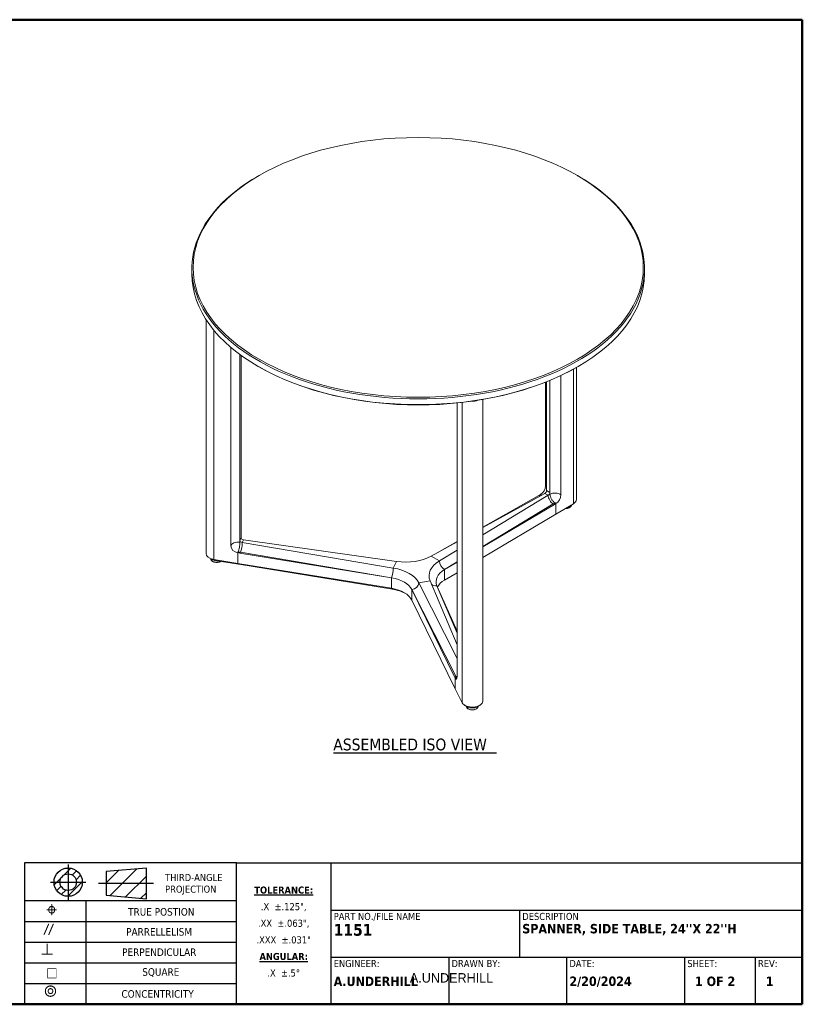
# Model space of a CAD drawing. Header units: inches. Extents: x 1 to 118, y 2 to 76.
# Tile 3 of 3: x 59 to 118, y 2 to 76. Entities that reach past the tile are written whole.
import ezdxf
from ezdxf.enums import TextEntityAlignment as Align

# ---------------------------------------------------------------- set-up
doc = ezdxf.new("R2018")
doc.units = ezdxf.units.IN
doc.header["$LTSCALE"] = 7
doc.header["$MEASUREMENT"] = 0
doc.linetypes.add('DASHED', pattern=[0.2067, 0.1654, -0.0413])
for name, color, linetype, lineweight in [('Border (ANSI)', 7, 'Continuous', 50), ('Hatch (ANSI)', 7, 'Continuous', 13), ('Symbol (ANSI)', 7, 'Continuous', 13), ('Title (ANSI)', 7, 'Continuous', 25), ('Visible (ANSI)', 7, 'Continuous', 13), ('Visible Narrow (ANSI)', 7, 'Continuous', 13)]:
    doc.layers.add(name, color=color, linetype=linetype, lineweight=lineweight)
doc.styles.add('Label Text (ANSI)', font='tahoma.ttf')
doc.styles.add('Note Text (ANSI)', font='tahoma.ttf')
doc.styles.add('Text Style53', font='tahomabd.ttf')
doc.styles.add('Text Style70', font='tahoma.ttf')

# ---------------------------------------------------------------- blocks, each defined once
blk = doc.blocks.new('Borders GILMORE BOARDER')
at = {"layer": 'Border (ANSI)'}
for p, q in [((0.2, 10.8), (16.8, 10.8)), ((0.2, 0.35), (0.2, 10.8)), ((16.8, 10.8), (16.8, 0.35)), ((16.8, 0.35), (0.2, 0.35))]:
    blk.add_line(p, q, dxfattribs=at)
blk = doc.blocks.new('Title Blocks 2020 CUMBERLAND VENDOR TITLE BLOCK')
at = {"layer": 'Hatch (ANSI)'}
h = blk.add_hatch(dxfattribs=at)
h.set_pattern_fill('ANSI31', color=256, scale=0.5, style=0)
edge = h.paths.add_edge_path(flags=0)
edge.add_arc((8.714, 1.757), 0.0875, 0, 360)
edge = h.paths.add_edge_path()
edge.add_arc((8.714, 1.757), 0.15, 0, 360)
h = blk.add_hatch(dxfattribs=at)
h.set_pattern_fill('ANSI31', color=256, style=0)
h.paths.add_polyline_path([(9.543, 1.581), (9.543, 1.906), (9.118, 1.869), (9.118, 1.619)])
at = {"layer": 'Title (ANSI)'}
for p, q in [((10.5, 1.961), (8.25, 1.961)), ((8.25, 1.961), (8.25, 0.461)), ((8.714, 1.944), (8.714, 1.569)), ((9.543, 1.906), (9.118, 1.869)), ((9.543, 1.581), (9.543, 1.906)), ((10.5, 1.961), (16.5, 1.961)), ((10.5, 0.461), (10.5, 1.961)), ((11.5, 1.961), (11.5, 0.461)), ((11.5, 1.961), (11.5, 0.461)), ((16.5, 0.461), (16.5, 1.961)), ((9.118, 1.869), (9.118, 1.619)), ((8.527, 1.757), (8.902, 1.757)), ((9.118, 1.619), (9.543, 1.581)), ((8.25, 1.561), (10.5, 1.561)), ((8.9, 1.561), (8.9, 0.461)), ((11.5, 1.461), (16.5, 1.461)), ((13.5, 1.461), (13.5, 0.961)), ((8.25, 1.341), (10.5, 1.341)), ((8.25, 1.121), (10.5, 1.121)), ((11.5, 0.961), (16.5, 0.961)), ((12.75, 0.961), (12.75, 0.461)), ((14, 0.961), (14, 0.461)), ((15.25, 0.961), (15.25, 0.461)), ((16, 0.961), (16, 0.461)), ((8.25, 0.901), (10.5, 0.901)), ((8.25, 0.681), (10.5, 0.681)), ((8.25, 0.461), (10.5, 0.461)), ((11.5, 0.461), (10.5, 0.461)), ((11.5, 0.461), (16.5, 0.461))]:
    blk.add_line(p, q, dxfattribs=at)
at = {"layer": 'Title (ANSI)', "linetype": 'DASHED', "ltscale": 0.935724}
blk.add_line((9.618, 1.744), (9.037, 1.744), dxfattribs=at)
at = {"layer": 'Title (ANSI)'}
for radius in [0.15, 0.0875]:
    blk.add_circle((8.714, 1.757), radius, dxfattribs=at)
for s, insert, char_height, attachment_point, line_spacing_factor, style in [('\\fTahoma|b0|i0;{\\H0.0750;THIRD-ANGLE\\P}\\fTahoma|b0|i0;{\\H0.0750;PROJECTION}', (9.742, 1.844), 0.075, 1, 0.987884, 'Note Text (ANSI)'), ('\\pxsm1.41;\\fTahoma|b1|i0;{\\H0.0750;\\LTOLERANCE:\\P}\\l\\fTahoma|b0|i0;{\\H0.0750;.X  ±.125",\\P}\\fTahoma|b0|i0;{\\H0.0750;.XX  ±.063",\\P}\\fTahoma|b0|i0;{\\H0.0750;.XXX  ±.031"\\P}\\fTahoma|b1|i0;{\\H0.0747;\\LANGULAR:\\P}\\l\\fTahoma|b0|i0;{\\H0.0747;.X  ±.5°}', (11, 1.711), 0.12, 2, 1.21801, 'Note Text (ANSI)'), ('\\pxsm1.41;\\fTahoma|b0|i0;{\\H0.0750;ENGINEER:\\P}\\fTahoma|b1|i0;{\\H0.1000;A.UNDERHILL}', (11.53, 0.931), 0.12, 1, 1.166952, 'Note Text (ANSI)'), ('\\pxsm1.41;\\fTahoma|b0|i0;{\\H0.0747;DATE:}\\fTahoma|b1|i0;{\\H0.0747;\\P}\\fTahoma|b1|i0;{\\H0.1000;2/20/2024}\\fTahoma|b1|i0;{\\H0.0747;\\P}\\fTahoma|b1|i0;{\\H0.0747;   \\P}\\fTahoma|b1|i0;{\\H0.0747;   \\P}', (14.03, 0.931), 0.12, 1, 1.091679, 'Note Text (ANSI)'), ('\\pxsm1.41;\\fTahoma|b0|i0;{\\H0.0750;SHEET:\\P}\\fTahoma|b1|i0;{\\H0.1000;  1 OF 2}', (15.28, 0.931), 0.18, 1, 1.046233, 'Label Text (ANSI)'), ('\\pxsm1.41;\\fTahoma|b0|i0;{\\H0.0750;REV:\\P}\\fTahoma|b1|i0;{\\H0.1000;  1}', (16.03, 0.931), 0.12, 1, 1.166952, 'Note Text (ANSI)')]:
    blk.add_mtext(s, dxfattribs=dict(at, insert=insert, char_height=char_height, attachment_point=attachment_point, line_spacing_factor=line_spacing_factor, style=style))
at = {"layer": 'Title (ANSI)', "insert": (8.477, 1.532), "char_height": 0.12, "width": 0.59545, "attachment_point": 1, "style": 'Note Text (ANSI)'}
blk.add_mtext('\\fAIGDT|b0|i0;{\\H0.1200;j}', dxfattribs=at)
at = {"layer": 'Title (ANSI)', "attachment_point": 1, "style": 'Note Text (ANSI)'}
for s, insert, char_height in [('\\fTahoma|b0|i0;{\\H0.0800;TRUE POSTION}', (9.35, 1.482), 0.08), ('\\fAIGDT|b0|i0;{\\H0.1200;f}', (8.446, 1.323), 0.12), ('\\fTahoma|b0|i0;{\\H0.0800;PARRELLELISM}', (9.329, 1.27), 0.08), ('\\fAIGDT|b0|i0;{\\H0.1200;b}', (8.426, 1.107), 0.12), ('\\fTahoma|b0|i0;{\\H0.0800;PERPENDICULAR }', (9.286, 1.054), 0.08), ('\\fTahoma|b0|i0;{\\H0.0800;SQUARE}', (9.5, 0.844), 0.08), ('\\fTahoma|b0|i0;{\\H0.0750;DRAWN BY:}', (12.78, 0.931), 0.075), ('\\fAIGDT|b0|i0;{\\H0.1200;o}', (8.493, 0.857), 0.12), ('\\fAIGDT|b0|i0;{\\H0.1200;r}', (8.459, 0.667), 0.12), ('\\fTahoma|b0|i0;{\\H0.0800;CONCENTRICITY}', (9.279, 0.611), 0.08)]:
    blk.add_mtext(s, dxfattribs=dict(at, insert=insert, char_height=char_height))
at = {"layer": 'Title (ANSI)', "color": 1, "true_color": 0xff0000, "insert": (0.5, 1.437), "char_height": 0.08, "attachment_point": 1, "line_spacing_factor": 0.987884, "style": 'Note Text (ANSI)'}
blk.add_mtext("\\fTahoma|b0|i0;{\\H0.0800;THIS DRAWING IS THE CONFIDENTIAL AND PRORIETARY INFORMATION OF CUMBERLAND CORPORATION, AND OR IT'S OPERATING COMPANIES.\\P}\\fTahoma|b0|i0;{\\H0.0800;IT IS SUBMITTED TO RETURN UPON REQUEST AND UPON THE ESPRESSED CONDITION THAT THE INFORMATION CONTAINED HEREIN\\P}\\fTahoma|b0|i0;{\\H0.0800;WILL BE HELD IN CONFIDENCE AND WILL BE USED SOLEY FOR THE BENEFIT OF THE OWNERS. CUSTOMERS RESPONSIBLE FOR VERIFYING\\P}\\fTahoma|b0|i0;{\\H0.0800;ALL ENTERWAYS, STAIRWELLS, ELEVATOR SHAFTS, ETC. FOR CLEARANCE, DELIVERY AND ISTALLATION. LEAD TIME BEGINS WHEN ORIGINATOR\\P}\\fTahoma|b0|i0;{\\H0.0800;RECEIVES FINAL PRINT APPROVAL DRAWING; CHANGES MADE POST APPROVEL AFFECT LEAD TIME START DATE}", dxfattribs=at)
at = {"layer": 'Title (ANSI)', "char_height": 0.18, "attachment_point": 1, "style": 'Label Text (ANSI)'}
for s, insert, width, line_spacing_factor in [('\\pxsm0.94;\\fTahoma|b0|i0;{\\H0.0750;PART NO./FILE NAME\\P}\\fTahoma|b1|i0;{\\H0.1250;1151}\\fTahoma|b0|i0;{\\H0.0750;\\P}\\fTahoma|b0|i0;{\\H0.0750;    \\P}', (11.53, 1.431), 1.95799, 0.726385), ("\\pxsm0.94;\\fTahoma|b0|i0;{\\H0.0750;DESCRIPTION\\P}\\fTahoma|b1|i0;{\\H0.1000;SPANNER, SIDE TABLE, 24''X 22''H}\\fTahoma|b1|i0;{\\H0.0747;\\P}\\fTahoma|b0|i0;{\\H0.0750;\\P}", (13.53, 1.431), 2.94996, 0.745171)]:
    blk.add_mtext(s, dxfattribs=dict(at, insert=insert, width=width, line_spacing_factor=line_spacing_factor))
at = {"layer": 'Title (ANSI)', "style": 'Text Style53'}
blk.add_attdef('<DRAWN_BY:>', text='', height=0.1, dxfattribs=at).set_placement((12.78, 0.741), align=Align.MIDDLE_CENTER)

msp = doc.modelspace()

# ---------------------------------------------------------------- linework, layer by layer
at = {"layer": 'Symbol (ANSI)', "lineweight": 30}
msp.add_line((82.7872, 21.1215), (94.8997, 21.1215), dxfattribs=at)
at = {"layer": 'Visible (ANSI)'}
for p, q in [((77.2673, 64.0217), (77.2054, 63.986)), ((100.9023, 64.0217), (100.9642, 63.986)), ((72.2848, 56.6988), (72.2848, 57.1274)), ((105.8848, 56.6988), (105.8848, 57.1274)), ((73.3341, 35.9373), (73.3341, 53.3245)), ((75.1835, 36.5043), (75.1835, 51.2522)), ((75.8546, 50.721), (75.8546, 36.9221)), ((75.9452, 37.1173), (75.9452, 50.6547)), ((77.2673, 49.8045), (77.2054, 49.8402)), ((100.8261, 39.9467), (100.8261, 49.7607)), ((100.9023, 49.8045), (100.9642, 49.8402)), ((99.6797, 49.1651), (99.6797, 40.2939)), ((98.5363, 40.9541), (98.5363, 48.6696)), ((98.613, 48.7002), (98.613, 40.624)), ((98.8605, 40.4811), (98.8605, 48.8012)), ((91.9725, 47.1011), (91.9725, 26.8112)), ((93.8816, 24.9835), (93.8816, 47.3843)), ((98.4893, 40.4097), (93.8816, 37.8664)), ((93.8816, 37.3347), (98.7368, 40.2668)), ((93.8816, 37.9048), (98.0391, 40.2468)), ((98.8605, 40.4811), (98.613, 40.624)), ((99.1973, 39.5782), (93.8816, 36.4329)), ((99.3144, 39.6656), (99.3144, 38.8616)), ((99.3144, 39.6474), (99.3144, 38.8616)), ((100.6042, 39.6304), (99.3144, 38.8616)), ((100.4761, 39.554), (100.4761, 39.5538)), ((99.3144, 38.8616), (93.8816, 35.647)), ((75.9452, 37.1173), (75.8546, 36.9221)), ((76.0236, 36.753), (87.2352, 34.8617)), ((87.4617, 35.3497), (76.1142, 36.9482)), ((91.9725, 36.8126), (90.0465, 35.7495)), ((90.5039, 36.002), (91.9725, 36.8293)), ((75.6885, 35.2067), (75.6885, 36.0107)), ((75.6885, 35.2067), (75.6885, 35.9925)), ((87.0993, 34.1403), (75.85, 35.9663)), ((90.6652, 35.3923), (91.9725, 36.1818)), ((73.7504, 35.5087), (73.5648, 35.6158)), ((73.6841, 35.5469), (73.6841, 35.5444)), ((75.6885, 35.2067), (73.9057, 35.5001)), ((73.9777, 35.4315), (75.7564, 35.1387)), ((87.0993, 33.3544), (75.6885, 35.2067)), ((75.6885, 35.2067), (75.7564, 35.1387)), ((75.7564, 35.1387), (87.1673, 33.2864)), ((87.2352, 34.8617), (87.4617, 35.3497)), ((87.4617, 35.3497), (87.2352, 34.8617)), ((87.4701, 35.3484), (87.4617, 35.3497)), ((90.0465, 35.7495), (90.6652, 35.3923)), ((90.6652, 35.3923), (90.0465, 35.7495)), ((90.6591, 35.3888), (90.6652, 35.3923)), ((91.9725, 35.3032), (91.0365, 34.7493)), ((91.0365, 34.7493), (91.0365, 33.9635)), ((91.0365, 33.9635), (91.0365, 34.7493)), ((91.9725, 34.5173), (91.0365, 33.9635)), ((87.0993, 34.1403), (87.0993, 33.3544)), ((87.0993, 34.1403), (87.0993, 33.3544)), ((89.1252, 33.7741), (89.1274, 33.7692)), ((89.9726, 33.9), (89.1274, 33.7692)), ((89.1274, 33.7692), (89.9726, 33.9)), ((89.1274, 33.7692), (91.9725, 28.1474)), ((91.9725, 29.1678), (89.9726, 33.9)), ((87.1673, 33.2864), (87.0993, 33.3544)), ((87.1673, 33.2864), (87.1673, 33.2865)), ((88.6203, 33.2621), (88.6203, 32.4762)), ((91.7832, 26.7673), (88.6203, 33.2621)), ((88.6203, 32.4762), (88.6203, 33.2621)), ((90.4797, 33.5497), (91.9725, 30.1675)), ((91.8286, 25.8882), (88.6203, 32.4762)), ((91.8286, 26.6922), (91.8286, 25.8882)), ((91.8286, 26.674), (91.8286, 25.8882)), ((92.3368, 24.8589), (91.8286, 25.8882)), ((92.7229, 24.5549), (92.5373, 24.662)), ((92.6566, 24.5931), (92.6566, 24.5906)), ((93.4654, 24.5549), (93.651, 24.662)), ((93.5316, 24.5931), (93.5316, 24.5906))]:
    msp.add_line(p, q, dxfattribs=at)
msp.add_ellipse((89.0848, 57.1989), major_axis=(-16.7125, 0), ratio=0.5773503, dxfattribs=at)
for centre, major_axis, ratio, start_param, end_param in [((89.0848, 57.1274), (-16.8, 0), 0.5773503, 5.4977871, 10.2101761), ((89.0848, 56.6988), (16.8, 0), 0.5773503, 3.1415927, 6.2831853), ((89.0848, 56.6273), (16.7125, 0), 0.5773503, 3.9269908, 5.4977871), ((91.8286, 47.3926), (0.0853, -0.5181), 0.2238486, 0.9367833, 0.988069), ((93.0941, 47.7026), (0.7875, 0), 0.5773503, 4.6198254, 5.3125071), ((98.1592, 40.7432), (0.2688, 0.451), 0.5864648, 3.9766218, 5.5058718), ((98.4893, 40.5525), (-0.0875, -0.1516), 0.5773503, 0.7853982, 2.3561945), ((98.7368, 40.4097), (0.0875, 0.1516), 0.5773503, 3.9269908, 5.4977871), ((99.1121, 40.0549), (-0.2668, 0.4521), 0.583803, 0.7799084, 2.3507048), ((99.3144, 40.0762), (-0.2563, -0.4583), 0.5680896, 0.7775668, 2.3483631), ((100.0386, 39.9467), (0.7875, 0), 0.5773503, 5.5137012, 6.2831853), ((76.0236, 36.8959), (-0.1587, 0.0737), 0.7886751, 0.3508794, 1.9216757), ((75.8821, 36.4612), (0.0838, 0.5182), 0.2201618, 3.7748756, 5.3456719), ((76.1142, 37.0911), (-0.1587, 0.0737), 0.7886751, 0.3508794, 1.9216757), ((74.1216, 35.9373), (-0.7875, 0), 0.5773503, 0, 1.2930829), ((75.6885, 36.4212), (-0.4708, 0.2325), 0.7852124, 0.3698731, 1.9406694), ((74.1216, 35.723), (0.525, 0), 0.5773503, 3.9269908, 4.4346755), ((88.1353, 36.8829), (-2.7398, 0), 0.5773503, 1.325541, 2.3428206), ((92.6283, 34.2889), (-2.7398, 0), 0.5773503, 5.5143312, 6.5316108), ((89.6753, 35.9639), (0.2625, -0.4547), 0.5773503, 0.785289, 0.7853982), ((91.0365, 35.178), (0.2625, -0.4547), 0.5773503, 3.9269908, 5.4977871), ((91.0365, 35.178), (-0.2625, 0.4547), 0.5773503, 0.7853982, 2.3561945), ((87.0993, 34.5689), (-0.0803, -0.5188), 0.2113249, 0.6319143, 2.2027106), ((86.4908, 33.3394), (2.7398, 0), 0.5773503, 0.2783434, 1.295623), ((92.6283, 33.8602), (-2.2148, 0), 0.5773503, 5.5143312, 6.5284407), ((86.4908, 32.9108), (2.2148, 0), 0.5773503, 0.2783434, 1.2924529), ((88.6203, 33.6908), (0.4762, 0.221), 0.7886751, 4.3615096, 5.9323059), ((88.6203, 33.6908), (0.4762, 0.221), 0.7886751, 4.3615096, 5.9323059), ((90.4797, 33.9784), (-0.4762, -0.221), 0.7886751, 0.2961921, 1.2199169), ((92.6283, 33.0743), (-2.2148, 0), 0.5773503, 5.5143312, 5.9745368), ((86.4908, 32.1249), (2.2148, 0), 0.5773503, 0.2783434, 1.2924529), ((86.4908, 31.9105), (2.4773, 0), 0.5773503, 0.8398905, 1.2942061), ((88.8783, 33.3772), (0.2432, 0.1129), 0.7886751, 0.4224315, 0.4226487), ((91.8286, 27.1027), (0.0853, -0.5181), 0.2238486, 5.6491723, 7.2199686), ((91.8979, 27.2145), (0.4722, 0.2292), 0.7863617, 4.3477927, 4.4960104), ((93.0941, 24.9835), (0.7875, 0), 0.5773503, 3.4193061, 6.2831853), ((93.0941, 24.7692), (0.525, 0), 0.5773503, 3.9269908, 5.4977871)]:
    msp.add_ellipse(centre, major_axis=major_axis, ratio=ratio, start_param=start_param, end_param=end_param, dxfattribs=at)
for points in [[(98.0391, 40.2468), (98.0796, 40.2702), (98.1199, 40.299), (98.1592, 40.3326)], [(98.2419, 40.2848), (98.2454, 40.2828), (98.2489, 40.2808), (98.2525, 40.2789)], [(99.3144, 39.6656), (99.2762, 39.6314), (99.2368, 39.6021), (99.1973, 39.5782)], [(75.85, 35.9663), (75.7954, 35.9757), (75.7412, 35.9906), (75.6885, 36.0107)], [(91.8286, 26.6922), (91.8138, 26.7111), (91.7985, 26.7363), (91.7832, 26.7673)], [(91.9681, 26.7144), (91.9593, 26.7126), (91.9505, 26.711), (91.9416, 26.7097)]]:
    msp.add_open_spline(points, degree=3, dxfattribs=at)
for points, knots in [([(98.1592, 40.3326), (98.1702, 40.3262), (98.1813, 40.3198), (98.2089, 40.3039), (98.2254, 40.2944), (98.2419, 40.2848)], [0.04160528, 0.04160528, 0.04160528, 0.04160528, 0.12696767, 0.12696767, 0.25393587, 0.25393587, 0.25393587, 0.25393587]), ([(98.8605, 40.4811), (98.8605, 40.44), (98.8605, 40.414), (98.8623, 40.3546), (98.8646, 40.3216), (98.8753, 40.247), (98.884, 40.2074), (98.9157, 40.1032), (98.9432, 40.0401), (99.0123, 39.9216), (99.0527, 39.8676), (99.1399, 39.7767), (99.1855, 39.74), (99.2317, 39.7134)], [0, 0, 0, 0, 0.2739339, 0.2739339, 0.6411819, 0.6411819, 1.0484156, 1.0484156, 1.6851836, 1.6851836, 2.3065526, 2.3065526, 2.9050487, 2.9050487, 2.9050487, 2.9050487]), ([(99.2317, 39.7134), (99.2482, 39.7039), (99.2647, 39.6944), (99.2922, 39.6784), (99.3033, 39.672), (99.3144, 39.6656)], [0, 0, 0, 0, 0.12696768, 0.12696768, 0.21233059, 0.21233059, 0.21233059, 0.21233059]), ([(100.4761, 39.5538), (100.4761, 39.5266), (100.4696, 39.4995), (100.4446, 39.4472), (100.4253, 39.4223), (100.3745, 39.3758), (100.3418, 39.3547), (100.267, 39.3197), (100.2247, 39.3061), (100.1357, 39.2877), (100.089, 39.2829), (100.0353, 39.2827), (100.0282, 39.2827), (100.0212, 39.2829)], [5.4977871, 5.4977871, 5.4977871, 5.4977871, 5.7671073, 5.7671073, 6.0596948, 6.0596948, 6.3879088, 6.3879088, 6.7250304, 6.7250304, 7.0596916, 7.0596916, 7.1099987, 7.1099987, 7.1099987, 7.1099987]), ([(75.7188, 36.0759), (75.7359, 36.1129), (75.7529, 36.16), (75.7846, 36.2696), (75.7991, 36.331), (75.8237, 36.4599), (75.8334, 36.5258), (75.8453, 36.6351), (75.8487, 36.6779), (75.8529, 36.7563), (75.8539, 36.7902), (75.8546, 36.8518), (75.8546, 36.8791), (75.8546, 36.9221)], [0, 0, 0, 0, 0.3603966, 0.3603966, 0.7222826, 0.7222826, 1.0834565, 1.0834565, 1.3313007, 1.3313007, 1.5506312, 1.5506312, 1.722573, 1.722573, 1.722573, 1.722573]), ([(75.6885, 36.0107), (75.6925, 36.0194), (75.6966, 36.0282), (75.7067, 36.0499), (75.7127, 36.0629), (75.7188, 36.0759)], [0.04160528, 0.04160528, 0.04160528, 0.04160528, 0.12696767, 0.12696767, 0.25393587, 0.25393587, 0.25393587, 0.25393587]), ([(74.4382, 35.3557), (74.4226, 35.3456), (74.4057, 35.3364), (74.3501, 35.3104), (74.3078, 35.2967), (74.2188, 35.2783), (74.1721, 35.2736), (74.0788, 35.2731), (74.0322, 35.2773), (73.9432, 35.2946), (73.9008, 35.3077), (73.8243, 35.3419), (73.7901, 35.3631), (73.7347, 35.4125), (73.713, 35.4407), (73.6895, 35.4948), (73.6841, 35.5196), (73.6841, 35.5444)], [6.2294954, 6.2294954, 6.2294954, 6.2294954, 6.3879088, 6.3879088, 6.7250304, 6.7250304, 7.0596916, 7.0596916, 7.3929453, 7.3929453, 7.7274615, 7.7274615, 8.0645279, 8.0645279, 8.3936647, 8.3936647, 8.6393798, 8.6393798, 8.6393798, 8.6393798]), ([(87.0993, 34.1403), (87.1077, 34.1583), (87.1169, 34.1807), (87.1348, 34.2306), (87.1436, 34.2581), (87.1591, 34.3118), (87.1672, 34.3428), (87.1824, 34.4076), (87.1895, 34.4414), (87.2013, 34.5043), (87.2072, 34.5393), (87.2174, 34.6092), (87.2217, 34.6441), (87.2281, 34.7068), (87.2308, 34.7403), (87.2344, 34.8046), (87.2352, 34.8353), (87.2352, 34.8617)], [-1.4106973, -1.4106973, -1.4106973, -1.4106973, -1.2343409, -1.2343409, -1.0579845, -1.0579845, -0.881643, -0.881643, -0.7053015, -0.7053015, -0.5289721, -0.5289721, -0.3526427, -0.3526427, -0.1763213, -0.1763213, -0.0000037, -0.0000037, -0.0000037, -0.0000037]), ([(91.9416, 26.7097), (91.9191, 26.7062), (91.8966, 26.7027), (91.8589, 26.6968), (91.8437, 26.6945), (91.8286, 26.6922)], [0, 0, 0, 0, 0.12696768, 0.12696768, 0.21233059, 0.21233059, 0.21233059, 0.21233059]), ([(91.8286, 26.674), (91.8589, 26.6728), (91.8927, 26.6742), (91.9392, 26.6802), (91.9518, 26.6823), (91.9643, 26.6847)], [-1.63203728, -1.63203728, -1.63203728, -1.63203728, -1.45694322, -1.45694322, -1.39167892, -1.39167892, -1.39167892, -1.39167892]), ([(93.5316, 24.5906), (93.5316, 24.5634), (93.5252, 24.5363), (93.5002, 24.484), (93.4809, 24.4592), (93.4301, 24.4126), (93.3974, 24.3915), (93.3226, 24.3566), (93.2803, 24.3429), (93.1913, 24.3246), (93.1446, 24.3198), (93.0513, 24.3193), (93.0047, 24.3236), (92.9157, 24.3408), (92.8734, 24.3539), (92.7968, 24.3881), (92.7626, 24.4093), (92.7072, 24.4587), (92.6856, 24.4869), (92.662, 24.541), (92.6566, 24.5658), (92.6566, 24.5906)], [5.6527742, 5.6527742, 5.6527742, 5.6527742, 5.9220943, 5.9220943, 6.2146819, 6.2146819, 6.5428958, 6.5428958, 6.8800174, 6.8800174, 7.2146786, 7.2146786, 7.5479324, 7.5479324, 7.8824485, 7.8824485, 8.2195149, 8.2195149, 8.5486518, 8.5486518, 8.7943669, 8.7943669, 8.7943669, 8.7943669])]:
    msp.add_open_spline(points, degree=3, knots=knots, dxfattribs=at)
msp.add_rational_spline([(87.0993, 33.3544), (87.1314, 33.3223), (87.1673, 33.2865)], [1.03088244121, 1.01691684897, 1], degree=2, dxfattribs=at)
at = {"layer": 'Visible Narrow (ANSI)'}
for p, q in [((73.9057, 35.5001), (73.9057, 52.542)), ((100.6042, 39.6304), (100.6042, 49.6366)), ((92.3368, 24.8589), (92.3368, 47.1628)), ((98.0391, 40.2468), (98.1141, 40.2025)), ((98.4893, 40.4097), (98.7368, 40.2668)), ((93.8816, 36.4675), (99.1121, 39.6262)), ((99.1973, 39.5782), (99.1121, 39.6262)), ((76.0236, 36.753), (76.1142, 36.9482)), ((75.85, 35.9663), (75.8821, 36.0325)), ((87.0993, 34.1403), (75.8821, 36.0325)), ((73.9057, 35.5001), (73.9777, 35.4315)), ((91.0365, 34.7493), (91.9725, 35.3146)), ((88.6203, 33.2621), (91.8979, 26.7858)), ((90.4797, 33.5497), (91.9725, 30.0175)), ((91.7832, 26.7673), (91.8979, 26.7858))]:
    msp.add_line(p, q, dxfattribs=at)
for centre, major_axis, ratio, start_param, end_param in [((98.2499, 40.7), (0.525, 0), 0.5773503, 0.8070559, 0.9938912), ((99.2397, 40.1286), (-0.525, 0), 0.5773503, 3.7184978, 5.5105645), ((100.0386, 39.5538), (0.4375, 0), 0.5773503, 4.7433182, 6.2831853), ((75.7078, 36.4882), (-0.525, 0), 0.5773503, 4.4313413, 6.2298789), ((74.1216, 35.5444), (-0.4375, 0), 0.5773503, 0, 2.3170445), ((91.0365, 35.178), (-0.269, 0.4508), 0.5868225, 0.7769882, 2.3477845), ((88.6203, 33.6908), (0.4705, 0.2329), 0.7850712, 4.3417714, 5.9125677), ((93.0941, 24.5906), (0.4375, 0), 0.5773503, 3.1415927, 6.2831853)]:
    msp.add_ellipse(centre, major_axis=major_axis, ratio=ratio, start_param=start_param, end_param=end_param, dxfattribs=at)
for points in [[(98.1982, 40.249), (98.2129, 40.2603), (98.2275, 40.2722), (98.2419, 40.2848)], [(99.1121, 39.6262), (99.1524, 39.6499), (99.1927, 39.6793), (99.2317, 39.7134)], [(75.8821, 36.0325), (75.827, 36.0415), (75.772, 36.0561), (75.7188, 36.0759)], [(91.8979, 26.7858), (91.9126, 26.7544), (91.9274, 26.7288), (91.9416, 26.7097)]]:
    msp.add_open_spline(points, degree=3, dxfattribs=at)

# ---------------------------------------------------------------- block references
at = {"xscale": 7, "yscale": 7, "zscale": 7}
msp.add_blockref('Borders GILMORE BOARDER', (0, 0), dxfattribs=at)
ref = msp.add_blockref('Title Blocks 2020 CUMBERLAND VENDOR TITLE BLOCK', (2.1, -0.7748), dxfattribs=dict(xscale=7, yscale=7, zscale=7))
lines = msp.add_mtext('A.UNDERHILL', dxfattribs={"layer": 'Title (ANSI)', "insert": (91.56, 4.41), "char_height": 0.7, "attachment_point": 5, "style": 'Text Style53'})
ref.add_attrib('<DRAWN_BY:>', '', (91.56, 4.41)).embed_mtext(lines)

# ---------------------------------------------------------------- texts
at = {"layer": 'Symbol (ANSI)', "insert": (82.7816, 21.3), "char_height": 0.875, "attachment_point": 7, "style": 'Text Style70'}
msp.add_mtext('ASSEMBLED ISO VIEW', dxfattribs=at)

doc.saveas('drawing.dxf')
